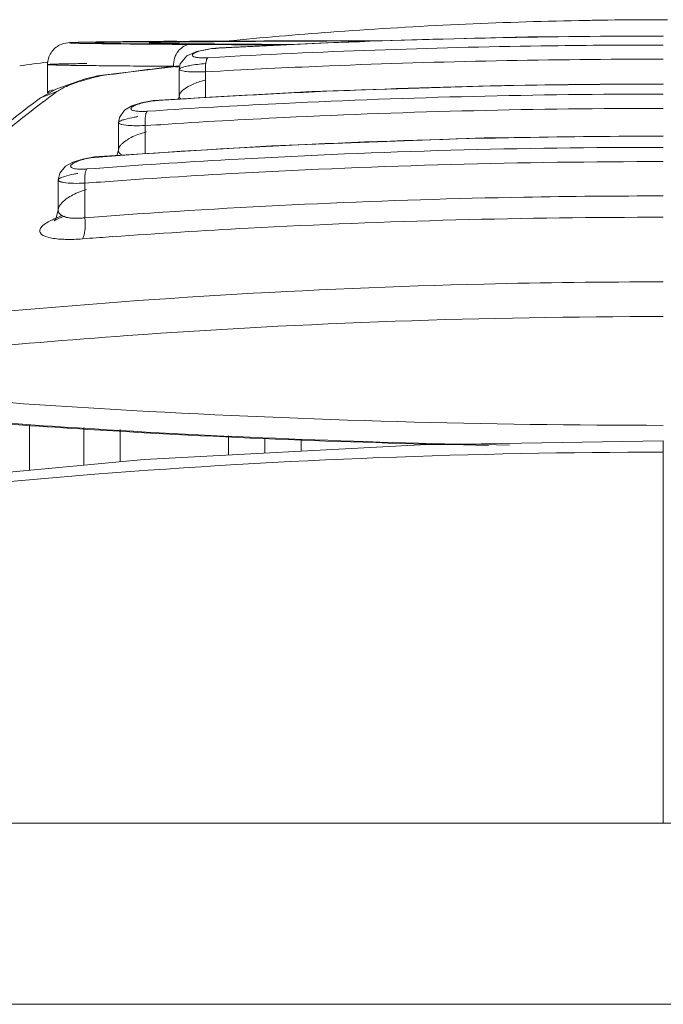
# Model space of a CAD drawing. Extents: x 4774 to 8448, y 27273 to 31291.
# Tile 97 of 101: x 5901 to 5910, y 31249 to 31262. Entities that reach past the tile are written whole.
import ezdxf

# ---------------------------------------------------------------- set-up
doc = ezdxf.new("R2010")
doc.units = 0
doc.header["$LTSCALE"] = 7.5
doc.header["$MEASUREMENT"] = 0
doc.layers.get('0').update_dxf_attribs({"linetype": 'CONTINUOUS', "lineweight": 18})

msp = doc.modelspace()

# ---------------------------------------------------------------- linework, layer by layer
at = {"linetype": 'Continuous'}
for p, q in [((5909.676, 31262.168), (5909.732, 31262.168)), ((5902.001, 31261.862), (5902.019, 31261.862)), ((5902.188, 31261.837), (5902.288, 31261.836)), ((5902.679, 31261.868), (5902.449, 31261.866)), ((5902.949, 31261.867), (5902.91, 31261.867)), ((5903.51, 31261.823), (5903.151, 31261.825)), ((5903.713, 31261.822), (5903.51, 31261.823)), ((5903.541, 31261.832), (5903.512, 31261.832)), ((5903.547, 31261.779), (5903.537, 31261.774)), ((5903.724, 31261.83), (5903.541, 31261.832)), ((5903.545, 31261.865), (5903.723, 31261.866)), ((5903.547, 31261.779), (5903.547, 31261.779)), ((5903.681, 31261.874), (5903.747, 31261.882)), ((5903.681, 31261.876), (5903.747, 31261.882)), ((5904.162, 31261.874), (5903.711, 31261.872)), ((5904.377, 31261.819), (5903.713, 31261.822)), ((5903.723, 31261.824), (5904.036, 31261.823)), ((5903.931, 31261.823), (5904.447, 31261.821)), ((5904.036, 31261.823), (5904.071, 31261.823)), ((5904.071, 31261.823), (5904.421, 31261.821)), ((5904.478, 31261.871), (5904.119, 31261.869)), ((5905.784, 31261.88), (5905.174, 31261.878)), ((5903.551, 31261.652), (5903.387, 31261.642)), ((5901.176, 31261.548), (5901.176, 31261.164)), ((5901.886, 31261.532), (5901.849, 31261.533)), ((5901.991, 31261.531), (5901.886, 31261.532)), ((5902.988, 31261.526), (5901.897, 31261.398)), ((5902.036, 31261.531), (5901.991, 31261.531)), ((5902.945, 31261.527), (5902.988, 31261.532)), ((5902.947, 31261.513), (5902.989, 31261.518)), ((5901.852, 31261.389), (5901.683, 31261.346)), ((5901.897, 31261.398), (5901.85, 31261.389)), ((5901.851, 31261.389), (5901.85, 31261.389)), ((5901.897, 31261.398), (5901.898, 31261.396)), ((5901.898, 31261.392), (5901.897, 31261.398)), ((5901.898, 31261.396), (5901.898, 31261.39)), ((5902.994, 31261.481), (5902.994, 31261.481)), ((5902.994, 31261.113), (5902.994, 31261.481)), ((5903.357, 31261.448), (5903.56, 31261.459)), ((5903.357, 31261.093), (5903.357, 31261.448)), ((5901.075, 31261.085), (5901.08, 31261.089)), ((5901.08, 31261.089), (5901.305, 31261.174)), ((5901.176, 31261.164), (5901.176, 31261.164)), ((5904.823, 31261.174), (5902.718, 31261.057)), ((5902.994, 31261.113), (5902.982, 31261.072)), ((5902.469, 31261.02), (5902.337, 31260.978)), ((5902.707, 31261.052), (5902.718, 31261.057)), ((5902.772, 31261.056), (5902.707, 31261.052)), ((5902.773, 31261.055), (5902.707, 31261.052)), ((5902.168, 31260.819), (5902.155, 31260.747)), ((5902.551, 31260.903), (5902.671, 31260.911)), ((5902.671, 31260.911), (5902.724, 31260.915)), ((5902.672, 31260.91), (5902.726, 31260.913)), ((5902.154, 31260.746), (5902.154, 31260.366)), ((5902.524, 31260.706), (5902.681, 31260.717)), ((5902.524, 31260.318), (5902.524, 31260.706)), ((5902.681, 31260.717), (5902.735, 31260.72)), ((5902.683, 31260.715), (5902.737, 31260.718)), ((5904.266, 31260.427), (5901.886, 31260.278)), ((5901.886, 31260.278), (5901.874, 31260.271)), ((5901.94, 31260.276), (5901.874, 31260.271)), ((5901.941, 31260.276), (5901.874, 31260.271)), ((5901.886, 31260.278), (5901.886, 31260.278)), ((5902.154, 31260.366), (5902.133, 31260.294)), ((5901.661, 31260.243), (5901.527, 31260.2)), ((5901.345, 31260.05), (5901.324, 31259.955)), ((5901.717, 31260.106), (5901.838, 31260.115)), ((5901.838, 31260.115), (5901.894, 31260.119)), ((5901.839, 31260.113), (5901.897, 31260.117)), ((5901.322, 31259.954), (5901.322, 31259.54)), ((5901.692, 31259.91), (5901.85, 31259.922)), ((5901.692, 31259.433), (5901.692, 31259.91)), ((5901.85, 31259.922), (5901.906, 31259.926)), ((5901.852, 31259.92), (5901.909, 31259.924)), ((5902.056, 31259.46), (5901.88, 31259.447)), ((5901.88, 31259.447), (5901.692, 31259.433)), ((5901.657, 31259.141), (5901.71, 31259.145)), ((5901.657, 31259.141), (5901.71, 31259.144)), ((5900.928, 31256.578), (5900.928, 31255.946)), ((5901.676, 31256.015), (5901.676, 31256.536)), ((5902.176, 31256.507), (5902.176, 31256.061)), ((5903.676, 31256.155), (5903.676, 31256.421)), ((5904.176, 31256.181), (5904.176, 31256.392)), ((5904.676, 31256.208), (5904.676, 31256.364)), ((5909.676, 31256.352), (5909.676, 31251.071)), ((5848.176, 31251.071), (6547.676, 31251.071)), ((5900.176, 31248.571), (6445.676, 31248.571))]:
    msp.add_line(p, q, dxfattribs=at)
for points in [[(5909.676, 31261.946), (5907.806, 31261.93), (5905.424, 31261.866), (5903.547, 31261.779)], [(5903.547, 31261.779), (5903.443, 31261.77), (5903.237, 31261.729), (5903.1, 31261.67), (5903.008, 31261.558), (5902.994, 31261.481)], [(5901.683, 31261.346), (5901.289, 31261.209), (5901.075, 31261.085)], [(5909.676, 31261.284), (5907.482, 31261.261), (5904.823, 31261.174)], [(5902.337, 31260.978), (5902.236, 31260.918), (5902.168, 31260.819)], [(5902.718, 31261.057), (5902.636, 31261.05), (5902.469, 31261.02)], [(5909.676, 31260.565), (5907.203, 31260.536), (5904.266, 31260.427)], [(5901.886, 31260.278), (5901.824, 31260.272), (5901.661, 31260.243)], [(5901.527, 31260.2), (5901.423, 31260.143), (5901.345, 31260.05)], [(5901.322, 31259.539), (5901.289, 31259.417), (5901.267, 31259.389)], [(5901.267, 31259.389), (5901.267, 31259.389), (5901.334, 31259.426), (5901.413, 31259.455)], [(5909.676, 31256.352), (5906.324, 31256.296), (5902.511, 31256.092), (5899.269, 31255.792)]]:
    msp.add_lwpolyline(points, dxfattribs=at)
for centre, radius, start, end in [((5909.745, 31199.054), 63.114, 91.12064, 94.15182), ((5909.744, 31199.114), 63.054, 90.93173, 91.12019), ((5909.743, 31199.142), 63.026, 90.23271, 90.93177), ((5909.743, 31199.175), 62.993, 90.06074, 90.23267), ((5909.743, 31199.085), 63.083, 94.15183, 95.454), ((5903.895, 31102.534), 159.339, 90.33658, 90.67475), ((5904.621, 31507.001), 245.18, 269.41578, 269.6566), ((5903.779, 31378.906), 117.08, 269.27054, 269.60057), ((5902.791, 31257.003), 4.852, 91.7032, 92.0653), ((5903.64, 31212.648), 49.216, 90.6653, 90.987), ((5903.401, 31228.324), 33.538, 90.8184, 90.9867), ((5904.172, 31172.23), 89.637, 90.40101, 90.79882), ((5905.365, 31574.606), 312.786, 269.55466, 269.69913), ((5905.626, 30908.779), 353.099, 90.3108, 90.43442), ((5904.662, 31121.188), 140.682, 90.4424, 90.64907), ((5903.616, 31260.38), 1.397, 93.227, 99.5212), ((5906.231, 30909.269), 352.607, 90.25422, 90.40741), ((5906.386, 31642.284), 380.463, 269.59904, 269.72119), ((5909.713, 31199.344), 62.822, 97.81396, 98.16448), ((5909.654, 31206.134), 55.798, 96.9052, 97.9894), ((5904.609, 31542.021), 280.502, 269.47455, 269.65304), ((5902.942, 31256.976), 4.536, 103.3029, 103.9317), ((5912.043, 31246.342), 18.376, 126.6289, 128.4379), ((5911.566, 31247.253), 17.294, 126.3945, 127.1608), ((5911.852, 31246.879), 17.766, 127.1656, 129.0285), ((5901.645, 31260.984), 0.882, 272.7645, 274.679), ((5909.267, 31158.601), 100.828, 94.09113, 94.29887)]:
    msp.add_arc(centre, radius, start, end, dxfattribs=at)
for points, knots in [([(5903.537, 31261.774), (5904.04, 31261.802), (5906.085, 31261.9), (5908.133, 31261.941), (5909.676, 31261.942)], [0, 0, 0, 0, 0.246274, 1, 1, 1, 1]), ([(5901.537, 31261.853), (5901.51, 31261.852), (5901.445, 31261.851), (5901.328, 31261.822), (5901.209, 31261.718), (5901.176, 31261.605), (5901.176, 31261.548)], [0, 0, 0, 0, 0.152796, 0.36982, 0.677241, 1, 1, 1, 1]), ([(5902.121, 31261.833), (5901.907, 31261.836), (5901.09, 31261.845), (5901.826, 31261.86), (5902.001, 31261.862)], [0, 0, 0, 0, 0.551616, 1, 1, 1, 1]), ([(5901.708, 31261.857), (5901.691, 31261.857), (5901.634, 31261.856), (5901.577, 31261.855), (5901.537, 31261.853)], [0, 0, 0, 0, 0.299878, 1, 1, 1, 1]), ([(5902.449, 31261.866), (5902.372, 31261.866), (5902.125, 31261.863), (5901.878, 31261.861), (5901.708, 31261.857)], [0, 0, 0, 0, 0.310222, 1, 1, 1, 1]), ([(5902.114, 31261.858), (5902.018, 31261.857), (5901.651, 31261.85), (5901.988, 31261.841), (5902.068, 31261.839)], [0, 0, 0, 0, 0.543444, 1, 1, 1, 1]), ([(5901.855, 31261.846), (5901.866, 31261.844), (5901.9, 31261.844), (5902.011, 31261.839), (5902.111, 31261.838), (5902.188, 31261.837)], [0, 0, 0, 0, 0.097934, 0.305794, 1, 1, 1, 1]), ([(5902.068, 31261.839), (5902.115, 31261.838), (5902.366, 31261.834), (5902.617, 31261.832), (5902.821, 31261.83)], [0, 0, 0, 0, 0.188221, 1, 1, 1, 1]), ([(5902.91, 31261.867), (5902.829, 31261.866), (5902.563, 31261.864), (5902.298, 31261.861), (5902.114, 31261.858)], [0, 0, 0, 0, 0.306878, 1, 1, 1, 1]), ([(5902.811, 31261.84), (5902.733, 31261.841), (5902.416, 31261.849), (5902.741, 31261.856), (5902.824, 31261.857)], [0, 0, 0, 0, 0.486965, 1, 1, 1, 1]), ([(5902.792, 31261.856), (5902.778, 31261.856), (5902.73, 31261.855), (5902.681, 31261.854), (5902.647, 31261.853)], [0, 0, 0, 0, 0.288978, 1, 1, 1, 1]), ([(5903.512, 31261.832), (5903.44, 31261.832), (5903.206, 31261.834), (5902.973, 31261.837), (5902.811, 31261.84)], [0, 0, 0, 0, 0.309294, 1, 1, 1, 1]), ([(5903.151, 31261.825), (5903.088, 31261.825), (5902.951, 31261.744), (5902.913, 31261.599), (5902.913, 31261.524)], [0, 0, 0, 0, 0.460143, 1, 1, 1, 1]), ([(5903.228, 31261.827), (5903.283, 31261.827), (5903.517, 31261.825), (5903.751, 31261.824), (5903.931, 31261.823)], [0, 0, 0, 0, 0.233165, 1, 1, 1, 1]), ([(5909.676, 31261.818), (5909.161, 31261.818), (5907.118, 31261.804), (5905.076, 31261.735), (5903.551, 31261.652)], [0, 0, 0, 0, 0.252509, 1, 1, 1, 1]), ([(5904.119, 31261.869), (5904.071, 31261.869), (5903.89, 31261.868), (5903.708, 31261.866), (5903.575, 31261.865)], [0, 0, 0, 0, 0.268009, 1, 1, 1, 1]), ([(5905.174, 31261.878), (5905.085, 31261.878), (5904.748, 31261.877), (5904.41, 31261.876), (5904.162, 31261.874)], [0, 0, 0, 0, 0.262885, 1, 1, 1, 1]), ([(5905.795, 31261.876), (5905.677, 31261.876), (5905.238, 31261.874), (5904.799, 31261.873), (5904.478, 31261.871)], [0, 0, 0, 0, 0.268706, 1, 1, 1, 1]), ([(5904.666, 31261.872), (5904.752, 31261.872), (5905.119, 31261.874), (5905.487, 31261.875), (5905.768, 31261.876)], [0, 0, 0, 0, 0.234404, 1, 1, 1, 1]), ([(5903.387, 31261.642), (5903.363, 31261.641), (5903.32, 31261.64), (5903.26, 31261.642), (5903.214, 31261.649), (5903.184, 31261.656), (5903.167, 31261.677), (5903.185, 31261.698), (5903.214, 31261.712), (5903.24, 31261.722), (5903.255, 31261.727)], [0, 0, 0, 0, 0.215346, 0.401754, 0.544731, 0.638799, 0.691068, 0.749691, 0.852091, 1, 1, 1, 1]), ([(5903.255, 31261.727), (5903.264, 31261.73), (5903.307, 31261.743), (5903.351, 31261.752), (5903.385, 31261.757)], [0, 0, 0, 0, 0.221214, 1, 1, 1, 1]), ([(5903.357, 31261.448), (5903.355, 31261.489), (5903.356, 31261.547), (5903.369, 31261.612), (5903.38, 31261.636), (5903.387, 31261.642)], [0, 0, 0, 0, 0.623267, 0.85242, 1, 1, 1, 1]), ([(5901.177, 31261.548), (5901.176, 31261.551), (5901.195, 31261.548), (5901.214, 31261.554), (5901.26, 31261.553), (5901.318, 31261.556), (5901.395, 31261.557), (5901.529, 31261.56), (5901.638, 31261.561), (5901.717, 31261.562)], [0, 0, 0, 0, 0.016025, 0.063313, 0.14206, 0.252131, 0.393248, 0.565124, 1, 1, 1, 1]), ([(5901.849, 31261.533), (5901.752, 31261.534), (5901.616, 31261.535), (5901.448, 31261.538), (5901.353, 31261.54), (5901.279, 31261.542), (5901.23, 31261.544), (5901.202, 31261.545), (5901.188, 31261.546), (5901.182, 31261.547), (5901.177, 31261.547), (5901.177, 31261.548)], [0, 0, 0, 0, 0.434181, 0.606072, 0.747318, 0.857539, 0.936402, 0.964042, 0.983825, 0.995766, 1, 1, 1, 1]), ([(5903.01, 31261.497), (5903.008, 31261.496), (5903.001, 31261.492), (5902.994, 31261.486), (5902.994, 31261.481)], [0, 0, 0, 0, 0.355675, 1, 1, 1, 1]), ([(5903.358, 31261.563), (5903.284, 31261.556), (5903.183, 31261.544), (5903.068, 31261.518), (5903.025, 31261.505), (5903.01, 31261.497)], [0, 0, 0, 0, 0.628449, 0.85351, 1, 1, 1, 1]), ([(5903.56, 31261.459), (5904.062, 31261.486), (5906.099, 31261.582), (5908.139, 31261.623), (5909.676, 31261.623)], [0, 0, 0, 0, 0.246514, 1, 1, 1, 1]), ([(5901.639, 31261.32), (5901.655, 31261.325), (5901.725, 31261.346), (5901.796, 31261.365), (5901.85, 31261.379)], [0, 0, 0, 0, 0.235419, 1, 1, 1, 1]), ([(5902.994, 31261.481), (5902.994, 31261.471), (5903.041, 31261.458), (5903.104, 31261.449), (5903.223, 31261.445), (5903.309, 31261.446), (5903.357, 31261.448)], [0, 0, 0, 0, 0.083919, 0.289977, 0.606999, 1, 1, 1, 1]), ([(5901.305, 31261.174), (5901.345, 31261.204), (5901.456, 31261.258), (5901.571, 31261.299), (5901.639, 31261.32)], [0, 0, 0, 0, 0.413696, 1, 1, 1, 1]), ([(5909.676, 31261.279), (5909.094, 31261.279), (5906.791, 31261.26), (5904.489, 31261.168), (5902.772, 31261.056)], [0, 0, 0, 0, 0.252726, 1, 1, 1, 1]), ([(5903.138, 31261.255), (5903.123, 31261.248), (5903.075, 31261.221), (5903.029, 31261.187), (5903.008, 31261.155)], [0, 0, 0, 0, 0.306075, 1, 1, 1, 1]), ([(5903.362, 31261.339), (5903.341, 31261.333), (5903.264, 31261.311), (5903.189, 31261.282), (5903.138, 31261.255)], [0, 0, 0, 0, 0.272825, 1, 1, 1, 1]), ([(5901.176, 31261.164), (5901.177, 31261.166), (5901.184, 31261.172), (5901.208, 31261.185), (5901.233, 31261.194), (5901.253, 31261.201)], [0, 0, 0, 0, 0.091264, 0.284756, 1, 1, 1, 1]), ([(5901.198, 31261.159), (5901.194, 31261.159), (5901.188, 31261.159), (5901.176, 31261.159), (5901.176, 31261.164)], [0, 0, 0, 0, 0.420581, 1, 1, 1, 1]), ([(5902.724, 31260.915), (5903.295, 31260.952), (5905.61, 31261.084), (5907.929, 31261.141), (5909.676, 31261.141)], [0, 0, 0, 0, 0.246398, 1, 1, 1, 1]), ([(5902.707, 31261.052), (5902.674, 31261.05), (5902.608, 31261.043), (5902.514, 31261.026), (5902.433, 31261.005), (5902.378, 31260.984), (5902.347, 31260.965), (5902.333, 31260.954), (5902.326, 31260.94), (5902.331, 31260.927), (5902.345, 31260.918), (5902.376, 31260.908), (5902.405, 31260.904), (5902.426, 31260.903)], [0, 0, 0, 0, 0.194618, 0.385515, 0.552189, 0.680318, 0.726921, 0.761286, 0.785509, 0.807139, 0.836364, 0.878144, 1, 1, 1, 1]), ([(5902.423, 31260.829), (5902.406, 31260.826), (5902.344, 31260.816), (5902.283, 31260.803), (5902.241, 31260.791)], [0, 0, 0, 0, 0.286561, 1, 1, 1, 1]), ([(5902.426, 31260.903), (5902.435, 31260.902), (5902.477, 31260.9), (5902.519, 31260.901), (5902.551, 31260.903)], [0, 0, 0, 0, 0.224775, 1, 1, 1, 1]), ([(5902.524, 31260.706), (5902.523, 31260.72), (5902.521, 31260.773), (5902.524, 31260.826), (5902.533, 31260.863)], [0, 0, 0, 0, 0.267959, 1, 1, 1, 1]), ([(5902.533, 31260.863), (5902.534, 31260.868), (5902.538, 31260.882), (5902.544, 31260.896), (5902.551, 31260.903)], [0, 0, 0, 0, 0.323576, 1, 1, 1, 1]), ([(5902.735, 31260.72), (5903.304, 31260.757), (5905.616, 31260.887), (5907.932, 31260.943), (5909.676, 31260.943)], [0, 0, 0, 0, 0.246438, 1, 1, 1, 1]), ([(5902.158, 31260.755), (5902.156, 31260.753), (5902.155, 31260.751), (5902.154, 31260.747), (5902.154, 31260.746)], [0, 0, 0, 0, 0.543929, 1, 1, 1, 1]), ([(5902.154, 31260.746), (5902.154, 31260.74), (5902.17, 31260.727), (5902.225, 31260.713), (5902.28, 31260.708), (5902.321, 31260.706)], [0, 0, 0, 0, 0.099967, 0.295262, 1, 1, 1, 1]), ([(5902.159, 31260.755), (5902.157, 31260.754), (5902.156, 31260.751), (5902.155, 31260.749), (5902.155, 31260.747)], [0, 0, 0, 0, 0.540133, 1, 1, 1, 1]), ([(5902.155, 31260.747), (5902.155, 31260.741), (5902.172, 31260.728), (5902.226, 31260.714), (5902.281, 31260.708), (5902.322, 31260.706)], [0, 0, 0, 0, 0.10288, 0.300598, 1, 1, 1, 1]), ([(5902.241, 31260.791), (5902.222, 31260.786), (5902.194, 31260.777), (5902.166, 31260.764), (5902.159, 31260.755)], [0, 0, 0, 0, 0.631661, 1, 1, 1, 1]), ([(5902.321, 31260.706), (5902.337, 31260.705), (5902.404, 31260.703), (5902.472, 31260.704), (5902.524, 31260.706)], [0, 0, 0, 0, 0.225807, 1, 1, 1, 1]), ([(5902.322, 31260.706), (5902.337, 31260.705), (5902.404, 31260.703), (5902.472, 31260.704), (5902.524, 31260.706)], [0, 0, 0, 0, 0.224087, 1, 1, 1, 1]), ([(5909.676, 31260.559), (5909.024, 31260.559), (5906.443, 31260.535), (5903.863, 31260.418), (5901.94, 31260.276)], [0, 0, 0, 0, 0.25276, 1, 1, 1, 1]), ([(5902.24, 31260.485), (5902.246, 31260.49), (5902.276, 31260.511), (5902.307, 31260.529), (5902.332, 31260.541)], [0, 0, 0, 0, 0.229775, 1, 1, 1, 1]), ([(5901.894, 31260.119), (5902.532, 31260.166), (5905.123, 31260.333), (5907.72, 31260.405), (5909.676, 31260.405)], [0, 0, 0, 0, 0.246344, 1, 1, 1, 1]), ([(5902.156, 31260.384), (5902.157, 31260.389), (5902.165, 31260.409), (5902.178, 31260.427), (5902.189, 31260.44)], [0, 0, 0, 0, 0.219483, 1, 1, 1, 1]), ([(5902.189, 31260.44), (5902.193, 31260.444), (5902.208, 31260.46), (5902.226, 31260.474), (5902.24, 31260.485)], [0, 0, 0, 0, 0.228553, 1, 1, 1, 1]), ([(5901.874, 31260.271), (5901.84, 31260.269), (5901.772, 31260.261), (5901.676, 31260.242), (5901.595, 31260.217), (5901.54, 31260.193), (5901.51, 31260.172), (5901.497, 31260.159), (5901.493, 31260.143), (5901.5, 31260.13), (5901.516, 31260.12), (5901.551, 31260.109), (5901.582, 31260.105), (5901.605, 31260.104)], [0, 0, 0, 0, 0.192419, 0.380254, 0.542723, 0.667085, 0.712269, 0.745885, 0.770675, 0.794919, 0.827503, 0.872542, 1, 1, 1, 1]), ([(5901.906, 31259.926), (5902.543, 31259.973), (5905.13, 31260.137), (5907.723, 31260.208), (5909.676, 31260.208)], [0, 0, 0, 0, 0.24638, 1, 1, 1, 1]), ([(5901.41, 31260.004), (5901.391, 31259.998), (5901.363, 31259.988), (5901.334, 31259.973), (5901.327, 31259.964)], [0, 0, 0, 0, 0.626922, 1, 1, 1, 1]), ([(5901.593, 31260.046), (5901.575, 31260.043), (5901.513, 31260.032), (5901.452, 31260.017), (5901.41, 31260.004)], [0, 0, 0, 0, 0.286164, 1, 1, 1, 1]), ([(5901.605, 31260.104), (5901.611, 31260.104), (5901.639, 31260.102), (5901.666, 31260.103), (5901.687, 31260.104)], [0, 0, 0, 0, 0.232496, 1, 1, 1, 1]), ([(5901.698, 31260.06), (5901.697, 31260.055), (5901.693, 31260.034), (5901.692, 31260.012), (5901.691, 31259.995)], [0, 0, 0, 0, 0.223946, 1, 1, 1, 1]), ([(5901.717, 31260.106), (5901.715, 31260.103), (5901.705, 31260.089), (5901.701, 31260.073), (5901.698, 31260.06)], [0, 0, 0, 0, 0.188079, 1, 1, 1, 1]), ([(5901.326, 31259.963), (5901.325, 31259.962), (5901.323, 31259.959), (5901.322, 31259.955), (5901.322, 31259.953)], [0, 0, 0, 0, 0.53783, 1, 1, 1, 1]), ([(5901.322, 31259.953), (5901.323, 31259.947), (5901.338, 31259.933), (5901.394, 31259.917), (5901.448, 31259.912), (5901.49, 31259.91)], [0, 0, 0, 0, 0.105604, 0.301218, 1, 1, 1, 1]), ([(5901.327, 31259.964), (5901.326, 31259.963), (5901.325, 31259.96), (5901.324, 31259.957), (5901.324, 31259.955)], [0, 0, 0, 0, 0.534643, 1, 1, 1, 1]), ([(5901.324, 31259.955), (5901.324, 31259.949), (5901.339, 31259.934), (5901.395, 31259.918), (5901.449, 31259.912), (5901.49, 31259.91)], [0, 0, 0, 0, 0.108438, 0.306218, 1, 1, 1, 1]), ([(5901.49, 31259.91), (5901.505, 31259.909), (5901.572, 31259.907), (5901.64, 31259.908), (5901.692, 31259.91)], [0, 0, 0, 0, 0.225757, 1, 1, 1, 1]), ([(5901.49, 31259.91), (5901.505, 31259.909), (5901.572, 31259.907), (5901.64, 31259.908), (5901.692, 31259.91)], [0, 0, 0, 0, 0.224055, 1, 1, 1, 1]), ([(5901.408, 31259.671), (5901.415, 31259.677), (5901.445, 31259.701), (5901.478, 31259.722), (5901.505, 31259.737)], [0, 0, 0, 0, 0.230434, 1, 1, 1, 1]), ([(5909.676, 31259.734), (5909.035, 31259.734), (5906.493, 31259.711), (5903.952, 31259.597), (5902.056, 31259.46)], [0, 0, 0, 0, 0.252473, 1, 1, 1, 1]), ([(5901.325, 31259.558), (5901.326, 31259.563), (5901.333, 31259.586), (5901.346, 31259.606), (5901.357, 31259.621)], [0, 0, 0, 0, 0.223118, 1, 1, 1, 1]), ([(5901.357, 31259.621), (5901.361, 31259.625), (5901.376, 31259.643), (5901.394, 31259.659), (5901.408, 31259.671)], [0, 0, 0, 0, 0.230368, 1, 1, 1, 1]), ([(5901.386, 31259.463), (5901.376, 31259.46), (5901.338, 31259.446), (5901.3, 31259.431), (5901.273, 31259.42)], [0, 0, 0, 0, 0.264085, 1, 1, 1, 1]), ([(5901.164, 31259.364), (5901.14, 31259.349), (5901.101, 31259.321), (5901.071, 31259.279), (5901.069, 31259.26)], [0, 0, 0, 0, 0.598821, 1, 1, 1, 1]), ([(5901.273, 31259.42), (5901.263, 31259.415), (5901.225, 31259.398), (5901.189, 31259.38), (5901.164, 31259.364)], [0, 0, 0, 0, 0.27438, 1, 1, 1, 1]), ([(5901.402, 31259.45), (5901.409, 31259.447), (5901.438, 31259.437), (5901.469, 31259.432), (5901.493, 31259.429)], [0, 0, 0, 0, 0.223727, 1, 1, 1, 1]), ([(5901.493, 31259.429), (5901.484, 31259.43), (5901.454, 31259.434), (5901.423, 31259.442), (5901.402, 31259.45)], [0, 0, 0, 0, 0.276862, 1, 1, 1, 1]), ([(5901.493, 31259.429), (5901.508, 31259.427), (5901.574, 31259.423), (5901.641, 31259.427), (5901.692, 31259.433)], [0, 0, 0, 0, 0.2268, 1, 1, 1, 1]), ([(5901.692, 31259.433), (5901.674, 31259.431), (5901.608, 31259.424), (5901.541, 31259.424), (5901.493, 31259.429)], [0, 0, 0, 0, 0.269662, 1, 1, 1, 1]), ([(5901.657, 31259.141), (5901.666, 31259.153), (5901.68, 31259.19), (5901.697, 31259.287), (5901.697, 31259.372), (5901.692, 31259.433)], [0, 0, 0, 0, 0.155207, 0.387115, 1, 1, 1, 1]), ([(5902.074, 31259.171), (5902.698, 31259.216), (5905.229, 31259.374), (5907.766, 31259.44), (5909.676, 31259.439)], [0, 0, 0, 0, 0.246592, 1, 1, 1, 1]), ([(5901.077, 31259.223), (5901.095, 31259.193), (5901.194, 31259.153), (5901.287, 31259.142), (5901.349, 31259.137)], [0, 0, 0, 0, 0.364994, 1, 1, 1, 1]), ([(5901.349, 31259.137), (5901.372, 31259.136), (5901.475, 31259.131), (5901.578, 31259.135), (5901.657, 31259.141)], [0, 0, 0, 0, 0.228031, 1, 1, 1, 1]), ([(5909.676, 31258.547), (5908.853, 31258.547), (5905.598, 31258.507), (5902.345, 31258.312), (5899.926, 31258.077)], [0, 0, 0, 0, 0.253082, 1, 1, 1, 1]), ([(5899.872, 31257.604), (5900.673, 31257.68), (5903.934, 31257.955), (5907.208, 31258.068), (5909.676, 31258.068)], [0, 0, 0, 0, 0.24572, 1, 1, 1, 1]), ([(5899.95, 31256.929), (5900.745, 31256.869), (5903.983, 31256.657), (5907.229, 31256.566), (5909.676, 31256.566)], [0, 0, 0, 0, 0.245767, 1, 1, 1, 1]), ([(5899.932, 31256.635), (5900.532, 31256.589), (5902.973, 31256.419), (5905.419, 31256.323), (5907.263, 31256.289)], [0, 0, 0, 0, 0.246077, 1, 1, 1, 1]), ([(5899.955, 31256.645), (5900.577, 31256.597), (5903.106, 31256.422), (5905.641, 31256.325), (5907.553, 31256.294)], [0, 0, 0, 0, 0.246008, 1, 1, 1, 1]), ([(5899.279, 31255.653), (5900.128, 31255.744), (5903.585, 31256.065), (5907.059, 31256.194), (5909.676, 31256.195)], [0, 0, 0, 0, 0.245868, 1, 1, 1, 1])]:
    msp.add_open_spline(points, degree=3, knots=knots, dxfattribs=at)
for points in [[(5901.851, 31261.389), (5901.838, 31261.386), (5901.826, 31261.38), (5901.815, 31261.373)], [(5901.898, 31261.39), (5901.883, 31261.393), (5901.867, 31261.393), (5901.852, 31261.389)], [(5903.008, 31261.155), (5903, 31261.142), (5902.994, 31261.127), (5902.994, 31261.113)], [(5902.994, 31261.113), (5902.994, 31261.097), (5903.003, 31261.08), (5903.014, 31261.07)], [(5902.332, 31260.541), (5902.362, 31260.557), (5902.392, 31260.57), (5902.423, 31260.582)], [(5902.423, 31260.582), (5902.463, 31260.597), (5902.503, 31260.609), (5902.544, 31260.62)], [(5901.904, 31260.269), (5901.9, 31260.274), (5901.893, 31260.279), (5901.886, 31260.278)], [(5902.154, 31260.366), (5902.154, 31260.372), (5902.155, 31260.378), (5902.156, 31260.384)], [(5902.156, 31260.384), (5902.155, 31260.378), (5902.154, 31260.372), (5902.154, 31260.366)], [(5902.154, 31260.366), (5902.154, 31260.351), (5902.16, 31260.335), (5902.17, 31260.324)], [(5902.156, 31260.349), (5902.154, 31260.355), (5902.154, 31260.36), (5902.154, 31260.366)], [(5902.17, 31260.324), (5902.164, 31260.331), (5902.159, 31260.34), (5902.156, 31260.349)], [(5902.17, 31260.324), (5902.176, 31260.317), (5902.183, 31260.311), (5902.19, 31260.306)], [(5902.19, 31260.306), (5902.183, 31260.311), (5902.176, 31260.317), (5902.17, 31260.324)], [(5901.691, 31259.995), (5901.689, 31259.967), (5901.69, 31259.939), (5901.692, 31259.91)], [(5901.505, 31259.737), (5901.533, 31259.753), (5901.562, 31259.768), (5901.592, 31259.78)], [(5901.592, 31259.78), (5901.632, 31259.797), (5901.673, 31259.811), (5901.715, 31259.824)], [(5901.322, 31259.539), (5901.322, 31259.546), (5901.323, 31259.552), (5901.325, 31259.558)], [(5901.325, 31259.558), (5901.323, 31259.552), (5901.322, 31259.545), (5901.322, 31259.539)], [(5901.34, 31259.49), (5901.329, 31259.504), (5901.322, 31259.522), (5901.322, 31259.539)], [(5901.322, 31259.539), (5901.323, 31259.522), (5901.329, 31259.504), (5901.34, 31259.49)], [(5901.34, 31259.49), (5901.346, 31259.483), (5901.353, 31259.477), (5901.36, 31259.472)], [(5901.36, 31259.472), (5901.353, 31259.477), (5901.346, 31259.483), (5901.34, 31259.49)], [(5901.36, 31259.472), (5901.373, 31259.462), (5901.388, 31259.455), (5901.402, 31259.45)], [(5901.402, 31259.45), (5901.388, 31259.455), (5901.373, 31259.462), (5901.36, 31259.472)], [(5901.069, 31259.26), (5901.068, 31259.252), (5901.068, 31259.244), (5901.07, 31259.237)], [(5901.07, 31259.237), (5901.072, 31259.232), (5901.074, 31259.227), (5901.077, 31259.223)]]:
    msp.add_open_spline(points, degree=3, dxfattribs=at)

doc.saveas('drawing.dxf')
